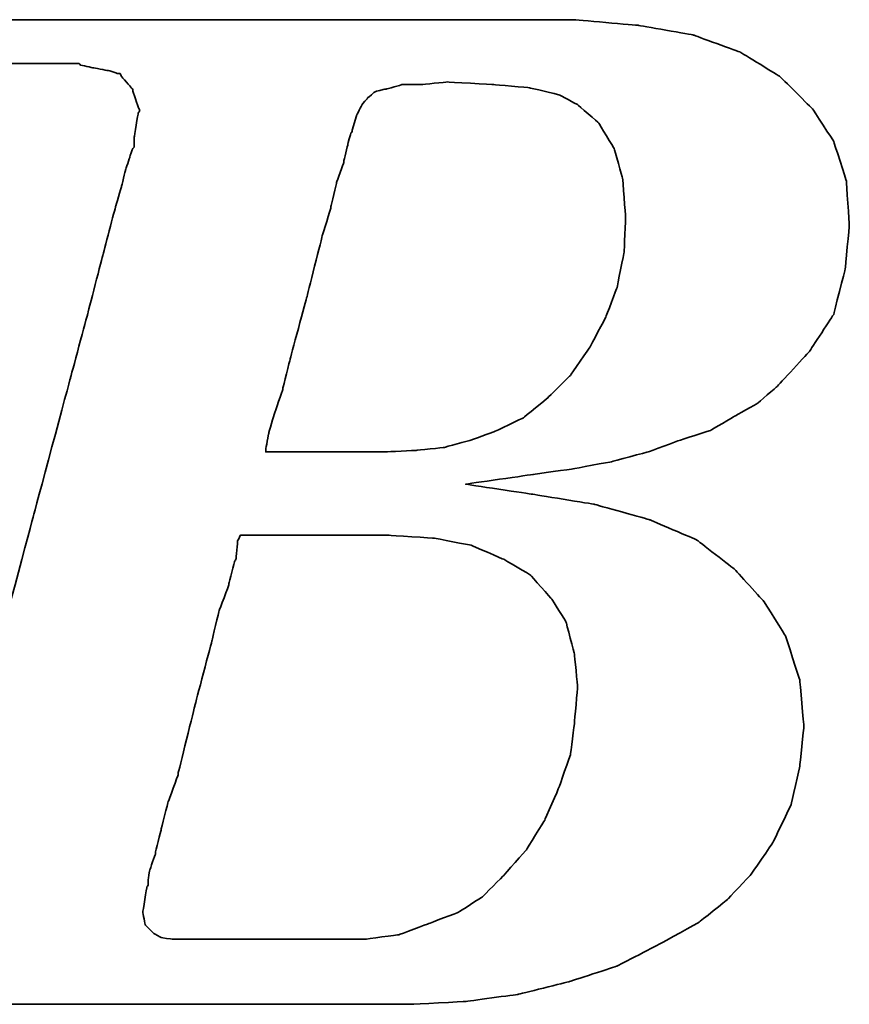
# Model space of a CAD drawing. Extents: x 564 to 765, y 41 to 158.
# Tile 22 of 40: x 722.41 to 724.23, y 107.48 to 109.64. Entities that reach past the tile are written whole.
import ezdxf

# ---------------------------------------------------------------- set-up
doc = ezdxf.new("R2010")
doc.units = 0
doc.header["$MEASUREMENT"] = 0
doc.layers.add('DIM', color=4, linetype='CONTINUOUS')
doc.layers.add('layer 1', color=7, linetype='CONTINUOUS')

# ---------------------------------------------------------------- blocks, each defined once
blk = doc.blocks.new('TBI MOTION logo(完整正式版)')
at = {"layer": 'layer 1', "color": 22, "lineweight": 35}
for points, knots in [([(-64.65375, -6.86375), (-64.65375, -6.86375), (-64.84375, -7.29625), (-64.84375, -7.29625), (-64.84375, -7.29625), (-64.84375, -7.29625), (-64.86875, -7.34375), (-64.86875, -7.34375), (-64.86875, -7.34375), (-64.86875, -7.34375), (-64.86875, -7.36875), (-64.86875, -7.36875), (-64.86875, -7.36875), (-64.86875, -7.36875), (-65.15375, -7.65375), (-65.15375, -7.65375), (-65.15375, -7.65375), (-65.15375, -7.65375), (-65.17875, -7.65375), (-65.17875, -7.65375), (-65.17875, -7.65375), (-65.17875, -7.65375), (-65.20375, -7.67875), (-65.20375, -7.67875), (-65.20375, -7.67875), (-65.20375, -7.67875), (-65.58875, -7.87125), (-65.58875, -7.87125), (-65.58875, -7.87125), (-65.58875, -7.87125), (-65.63375, -7.87125), (-65.63375, -7.87125), (-65.63375, -7.87125), (-65.63375, -7.87125), (-65.65875, -7.89375), (-65.65875, -7.89375), (-65.65875, -7.89375), (-65.65875, -7.89375), (-66.09375, -7.94375), (-66.09375, -7.94375), (-66.09375, -7.94375), (-66.09375, -7.94375), (-66.11375, -7.94375), (-66.11375, -7.94375), (-66.11375, -7.94375), (-66.11375, -7.94375), (-66.16375, -7.94375), (-66.16375, -7.94375), (-66.16375, -7.94375), (-66.16375, -7.94375), (-66.30875, -7.94375), (-66.30875, -7.94375), (-66.30875, -7.94375), (-66.30875, -7.94375), (-66.69375, -7.94375), (-66.69375, -7.94375), (-66.69375, -7.94375), (-66.69375, -7.94375), (-67.07375, -7.94375), (-67.07375, -7.94375), (-67.07375, -7.94375), (-67.07375, -7.94375), (-67.12375, -7.94375), (-67.12375, -7.94375), (-67.12375, -7.94375), (-67.12375, -7.94375), (-67.12375, -7.96625), (-67.12375, -7.96625), (-67.12375, -7.96625), (-67.12375, -7.96625), (-67.14875, -7.99125), (-67.14875, -7.99125), (-67.14875, -7.99125), (-67.14875, -7.99125), (-67.24375, -8.34875), (-67.24375, -8.34875), (-67.24375, -8.34875), (-67.24375, -8.34875), (-67.31375, -8.68625), (-67.31375, -8.68625), (-67.31375, -8.68625), (-67.31375, -8.68625), (-67.26875, -8.68625), (-67.26875, -8.68625), (-67.26875, -8.68625), (-67.26875, -8.68625), (-67.07375, -8.68625), (-67.07375, -8.68625), (-67.07375, -8.68625), (-67.07375, -8.68625), (-66.54875, -8.68625), (-66.54875, -8.68625), (-66.54875, -8.68625), (-66.54875, -8.68625), (-65.82625, -8.68625), (-65.82625, -8.68625), (-65.82625, -8.68625), (-65.82625, -8.68625), (-65.01375, -8.68625), (-65.01375, -8.68625), (-65.01375, -8.68625), (-65.01375, -8.68625), (-64.05375, -8.68625), (-64.05375, -8.68625), (-64.05375, -8.68625), (-64.05375, -8.68625), (-62.08375, -8.68625), (-62.08375, -8.68625), (-62.08375, -8.68625), (-62.08375, -8.68625), (-60.06875, -8.68625), (-60.06875, -8.68625), (-60.06875, -8.68625), (-60.06875, -8.68625), (-59.10875, -8.68625), (-59.10875, -8.68625), (-59.10875, -8.68625), (-59.10875, -8.68625), (-58.29375, -8.68625), (-58.29375, -8.68625), (-58.29375, -8.68625), (-58.29375, -8.68625), (-57.57375, -8.68625), (-57.57375, -8.68625), (-57.57375, -8.68625), (-57.57375, -8.68625), (-57.04875, -8.68625), (-57.04875, -8.68625), (-57.04875, -8.68625), (-57.04875, -8.68625), (-56.85375, -8.68625), (-56.85375, -8.68625), (-56.85375, -8.68625), (-56.85375, -8.68625), (-56.70875, -8.68625), (-56.70875, -8.68625), (-56.70875, -8.68625), (-56.70875, -8.68625), (-56.61375, -8.68625), (-56.61375, -8.68625), (-56.61375, -8.68625), (-56.61375, -8.68625), (-56.56875, -8.68625), (-56.56875, -8.68625), (-56.56875, -8.68625), (-56.56875, -8.68625), (-55.65375, -8.63875), (-55.65375, -8.63875), (-55.65375, -8.63875), (-55.65375, -8.63875), (-54.76875, -8.51875), (-54.76875, -8.51875), (-54.76875, -8.51875), (-54.76875, -8.51875), (-53.90375, -8.30375), (-53.90375, -8.30375), (-53.90375, -8.30375), (-53.90375, -8.30375), (-53.08875, -8.03875), (-53.08875, -8.03875), (-53.08875, -8.03875), (-53.08875, -8.03875), (-52.34375, -7.65375), (-52.34375, -7.65375), (-52.34375, -7.65375), (-52.34375, -7.65375), (-51.69875, -7.29625), (-51.69875, -7.29625), (-51.69875, -7.29625), (-51.69875, -7.29625), (-51.21875, -6.91125), (-51.21875, -6.91125), (-51.21875, -6.91125), (-51.21875, -6.91125), (-50.83375, -6.50375), (-50.83375, -6.50375), (-50.83375, -6.50375), (-50.83375, -6.50375), (-50.44875, -5.94875), (-50.44875, -5.94875), (-50.44875, -5.94875), (-50.44875, -5.94875), (-50.13875, -5.30375), (-50.13875, -5.30375), (-50.13875, -5.30375), (-50.13875, -5.30375), (-49.99375, -4.65375), (-49.99375, -4.65375), (-49.99375, -4.65375), (-49.99375, -4.65375), (-49.92375, -3.98375), (-49.92375, -3.98375), (-49.92375, -3.98375), (-49.92375, -3.98375), (-49.99375, -3.19374), (-49.99375, -3.19374), (-49.99375, -3.19374), (-49.99375, -3.19374), (-50.23374, -2.44874), (-50.23374, -2.44874), (-50.23374, -2.44874), (-50.23374, -2.44874), (-50.59375, -1.87374), (-50.59375, -1.87374), (-50.59375, -1.87374), (-50.59375, -1.87374), (-51.09875, -1.31874), (-51.09875, -1.31874), (-51.09875, -1.31874), (-51.09875, -1.31874), (-51.74375, -0.81875), (-51.74375, -0.81875), (-51.74375, -0.81875), (-51.74375, -0.81875), (-52.53875, -0.48125), (-52.53875, -0.48125), (-52.53875, -0.48125), (-52.53875, -0.48125), (-53.47375, -0.21875), (-53.47375, -0.21875), (-53.47375, -0.21875), (-53.47375, -0.21875), (-54.52875, -0.04874), (-54.52875, -0.04874), (-54.52875, -0.04874), (-54.52875, -0.04874), (-55.65375, 0.12125), (-55.65375, 0.12125), (-55.65375, 0.12125), (-55.65375, 0.12125), (-54.50375, 0.28624), (-54.50375, 0.28624), (-54.50375, 0.28624), (-54.50375, 0.28624), (-53.83375, 0.38124), (-53.83375, 0.38124), (-53.83375, 0.38124), (-53.83375, 0.38124), (-53.18375, 0.50125), (-53.18375, 0.50125), (-53.18375, 0.50125), (-53.18375, 0.50125), (-52.55875, 0.66874), (-52.55875, 0.66874), (-52.55875, 0.66874), (-52.55875, 0.66874), (-52.03375, 0.86124), (-52.03375, 0.86124), (-52.03375, 0.86124), (-52.03375, 0.86124), (-51.50374, 1.03124), (-51.50374, 1.03124), (-51.50374, 1.03124), (-51.50374, 1.03124), (-51.09875, 1.27125), (-51.09875, 1.27125), (-51.09875, 1.27125), (-51.09875, 1.27125), (-50.71375, 1.48624), (-50.71375, 1.48624), (-50.71375, 1.48624), (-50.71375, 1.48624), (-50.37625, 1.77625), (-50.37625, 1.77625), (-50.37625, 1.77625), (-50.37625, 1.77625), (-49.82375, 2.37625), (-49.82375, 2.37625), (-49.82375, 2.37625), (-49.82375, 2.37625), (-49.41875, 2.99625), (-49.41875, 2.99625), (-49.41875, 2.99625), (-49.41875, 2.99625), (-49.22375, 3.76625), (-49.22375, 3.76625), (-49.22375, 3.76625), (-49.22375, 3.76625), (-49.15375, 4.50874), (-49.15375, 4.50874), (-49.15375, 4.50874), (-49.15375, 4.50874), (-49.20375, 5.25125), (-49.20375, 5.25125), (-49.20375, 5.25125), (-49.20375, 5.25125), (-49.41875, 5.92625), (-49.41875, 5.92625), (-49.41875, 5.92625), (-49.41875, 5.92625), (-49.77875, 6.47625), (-49.77875, 6.47625), (-49.77875, 6.47625), (-49.77875, 6.47625), (-50.33125, 7.02624), (-50.33125, 7.02624), (-50.33125, 7.02624), (-50.33125, 7.02624), (-51.00125, 7.43625), (-51.00125, 7.43625), (-51.00125, 7.43625), (-51.00125, 7.43625), (-51.79375, 7.72625), (-51.79375, 7.72625), (-51.79375, 7.72625), (-51.79375, 7.72625), (-52.72875, 7.89124), (-52.72875, 7.89124), (-52.72875, 7.89124), (-52.72875, 7.89124), (-53.83375, 7.98625), (-53.83375, 7.98625), (-53.83375, 7.98625), (-53.83375, 7.98625), (-53.92875, 7.98625), (-53.92875, 7.98625), (-53.92875, 7.98625), (-53.92875, 7.98625), (-54.26375, 7.98625), (-54.26375, 7.98625), (-54.26375, 7.98625), (-54.26375, 7.98625), (-54.74375, 7.98625), (-54.74375, 7.98625), (-54.74375, 7.98625), (-54.74375, 7.98625), (-55.36875, 7.98625), (-55.36875, 7.98625), (-55.36875, 7.98625), (-55.36875, 7.98625), (-56.13375, 7.98625), (-56.13375, 7.98625), (-56.13375, 7.98625), (-56.13375, 7.98625), (-56.94875, 7.98625), (-56.94875, 7.98625), (-56.94875, 7.98625), (-56.94875, 7.98625), (-58.77625, 7.98625), (-58.77625, 7.98625), (-58.77625, 7.98625), (-58.77625, 7.98625), (-60.59875, 7.98625), (-60.59875, 7.98625), (-60.59875, 7.98625), (-60.59875, 7.98625), (-61.41375, 7.98625), (-61.41375, 7.98625), (-61.41375, 7.98625), (-61.41375, 7.98625), (-62.17875, 7.98625), (-62.17875, 7.98625), (-62.17875, 7.98625), (-62.17875, 7.98625), (-62.80375, 7.98625), (-62.80375, 7.98625), (-62.80375, 7.98625), (-62.80375, 7.98625), (-63.30625, 7.98625), (-63.30625, 7.98625), (-63.30625, 7.98625), (-63.30625, 7.98625), (-63.57375, 7.98625), (-63.57375, 7.98625), (-63.57375, 7.98625), (-63.57375, 7.98625), (-63.57375, 7.96375), (-63.57375, 7.96375), (-63.57375, 7.96375), (-63.57375, 7.96375), (-63.59875, 7.94125), (-63.59875, 7.94125), (-63.59875, 7.94125), (-63.59875, 7.94125), (-63.69375, 7.55625), (-63.69375, 7.55625), (-63.69375, 7.55625), (-63.69375, 7.55625), (-63.76375, 7.24624), (-63.76375, 7.24624), (-63.76375, 7.24624), (-63.76375, 7.24624), (-63.23875, 7.24624), (-63.23875, 7.24624), (-63.23875, 7.24624), (-63.23875, 7.24624), (-62.75875, 7.24624), (-62.75875, 7.24624), (-62.75875, 7.24624), (-62.75875, 7.24624), (-62.61125, 7.24624), (-62.61125, 7.24624), (-62.61125, 7.24624), (-62.61125, 7.24624), (-62.56625, 7.24624), (-62.56625, 7.24624), (-62.56625, 7.24624), (-62.56625, 7.24624), (-62.22875, 7.24624), (-62.22875, 7.24624), (-62.22875, 7.24624), (-62.22875, 7.24624), (-62.20375, 7.24624), (-62.20375, 7.24624), (-62.20375, 7.24624), (-62.20375, 7.24624), (-62.17875, 7.21875), (-62.17875, 7.21875), (-62.17875, 7.21875), (-62.17875, 7.21875), (-61.96375, 7.17125), (-61.96375, 7.17125), (-61.96375, 7.17125), (-61.96375, 7.17125), (-61.72375, 7.12624), (-61.72375, 7.12624), (-61.72375, 7.12624), (-61.72375, 7.12624), (-61.70375, 7.12624), (-61.70375, 7.12624), (-61.70375, 7.12624), (-61.70375, 7.12624), (-61.55875, 7.07624), (-61.55875, 7.07624), (-61.55875, 7.07624), (-61.55875, 7.07624), (-61.50875, 7.07624), (-61.50875, 7.07624), (-61.50875, 7.07624), (-61.50875, 7.07624), (-61.48375, 7.02624), (-61.48375, 7.02624), (-61.48375, 7.02624), (-61.48375, 7.02624), (-61.31875, 6.83375), (-61.31875, 6.83375), (-61.31875, 6.83375), (-61.31875, 6.83375), (-61.29375, 6.81125), (-61.29375, 6.81125), (-61.29375, 6.81125), (-61.29375, 6.81125), (-61.29375, 6.78625), (-61.29375, 6.78625), (-61.29375, 6.78625), (-61.29375, 6.78625), (-61.19875, 6.50124), (-61.19875, 6.50124), (-61.19875, 6.50124), (-61.19875, 6.50124), (-61.17375, 6.45124), (-61.17375, 6.45124), (-61.17375, 6.45124), (-61.17375, 6.45124), (-61.19875, 6.40625), (-61.19875, 6.40625), (-61.19875, 6.40625), (-61.19875, 6.40625), (-61.26875, 5.99624), (-61.26875, 5.99624), (-61.26875, 5.99624), (-61.26875, 5.99624), (-61.26875, 5.85125), (-61.26875, 5.85125), (-61.26875, 5.85125), (-61.26875, 5.85125), (-61.26875, 5.82625), (-61.26875, 5.82625), (-61.26875, 5.82625), (-61.26875, 5.82625), (-61.29375, 5.80625), (-61.29375, 5.80625), (-61.29375, 5.80625), (-61.29375, 5.80625), (-61.34125, 5.66125), (-61.34125, 5.66125), (-61.34125, 5.66125), (-61.34125, 5.66125), (-61.41375, 5.44625), (-61.41375, 5.44625), (-61.41375, 5.44625), (-61.41375, 5.44625), (-61.48375, 5.15625), (-61.48375, 5.15625), (-61.48375, 5.15625), (-61.48375, 5.15625), (-61.58375, 4.82124), (-61.58375, 4.82124), (-61.58375, 4.82124), (-61.58375, 4.82124), (-61.79875, 4.00375), (-61.79875, 4.00375), (-61.79875, 4.00375), (-61.79875, 4.00375), (-62.05875, 2.99625), (-62.05875, 2.99625), (-62.05875, 2.99625), (-62.05875, 2.99625), (-62.34875, 1.91625), (-62.34875, 1.91625), (-62.34875, 1.91625), (-62.34875, 1.91625), (-62.97375, -0.41124), (-62.97375, -0.41124), (-62.97375, -0.41124), (-62.97375, -0.41124), (-63.59875, -2.75875), (-63.59875, -2.75875), (-63.59875, -2.75875), (-63.59875, -2.75875), (-63.88375, -3.86374), (-63.88375, -3.86374), (-63.88375, -3.86374), (-63.88375, -3.86374), (-64.14875, -4.82374), (-64.14875, -4.82374), (-64.14875, -4.82374), (-64.14875, -4.82374), (-64.36375, -5.64125), (-64.36375, -5.64125), (-64.36375, -5.64125), (-64.36375, -5.64125), (-64.43625, -5.97625), (-64.43625, -5.97625), (-64.43625, -5.97625), (-64.43625, -5.97625), (-64.50875, -6.28625), (-64.50875, -6.28625), (-64.50875, -6.28625), (-64.50875, -6.28625), (-64.50875, -6.30875), (-64.50875, -6.30875), (-64.50875, -6.30875), (-64.50875, -6.30875), (-64.57875, -6.50375), (-64.57875, -6.50375), (-64.57875, -6.50375), (-64.57875, -6.50375), (-64.62875, -6.69625), (-64.62875, -6.69625), (-64.62875, -6.69625), (-64.62875, -6.69625), (-64.62875, -6.76875), (-64.62875, -6.76875), (-64.62875, -6.76875), (-64.62875, -6.76875), (-64.62875, -6.81375), (-64.62875, -6.81375), (-64.62875, -6.81375), (-64.62875, -6.81375), (-64.62875, -6.83875), (-64.62875, -6.83875), (-64.62875, -6.83875), (-64.62875, -6.83875), (-64.65375, -6.86375), (-64.65375, -6.86375)], [0, 0, 0, 0, 0.00719424, 0.00719424, 0.00719424, 0.00719425, 0.01438849, 0.01438849, 0.01438849, 0.0143885, 0.02158273, 0.02158273, 0.02158273, 0.02158274, 0.02877698, 0.02877698, 0.02877698, 0.02877699, 0.03597122, 0.03597122, 0.03597122, 0.03597123, 0.04316547, 0.04316547, 0.04316547, 0.04316548, 0.05035971, 0.05035971, 0.05035971, 0.05035972, 0.05755396, 0.05755396, 0.05755396, 0.05755397, 0.0647482, 0.0647482, 0.0647482, 0.06474821, 0.07194245, 0.07194245, 0.07194245, 0.07194246, 0.07913669, 0.07913669, 0.07913669, 0.0791367, 0.08633094, 0.08633094, 0.08633094, 0.08633095, 0.09352518, 0.09352518, 0.09352518, 0.09352519, 0.10071942, 0.10071942, 0.10071942, 0.10071943, 0.10791367, 0.10791367, 0.10791367, 0.10791368, 0.11510791, 0.11510791, 0.11510791, 0.11510792, 0.12230216, 0.12230216, 0.12230216, 0.12230217, 0.1294964, 0.1294964, 0.1294964, 0.12949641, 0.13669065, 0.13669065, 0.13669065, 0.13669066, 0.14388489, 0.14388489, 0.14388489, 0.1438849, 0.15107914, 0.15107914, 0.15107914, 0.15107915, 0.15827338, 0.15827338, 0.15827338, 0.15827339, 0.16546763, 0.16546763, 0.16546763, 0.16546764, 0.17266187, 0.17266187, 0.17266187, 0.17266188, 0.17985612, 0.17985612, 0.17985612, 0.17985613, 0.18705036, 0.18705036, 0.18705036, 0.18705037, 0.1942446, 0.1942446, 0.1942446, 0.19424461, 0.20143885, 0.20143885, 0.20143885, 0.20143886, 0.20863309, 0.20863309, 0.20863309, 0.2086331, 0.21582734, 0.21582734, 0.21582734, 0.21582735, 0.22302158, 0.22302158, 0.22302158, 0.22302159, 0.23021583, 0.23021583, 0.23021583, 0.23021584, 0.23741007, 0.23741007, 0.23741007, 0.23741008, 0.24460432, 0.24460432, 0.24460432, 0.24460433, 0.25179856, 0.25179856, 0.25179856, 0.25179857, 0.25899281, 0.25899281, 0.25899281, 0.25899282, 0.26618705, 0.26618705, 0.26618705, 0.26618706, 0.27338129, 0.27338129, 0.27338129, 0.2733813, 0.28057554, 0.28057554, 0.28057554, 0.28057555, 0.28776978, 0.28776978, 0.28776978, 0.28776979, 0.29496403, 0.29496403, 0.29496403, 0.29496404, 0.30215827, 0.30215827, 0.30215827, 0.30215828, 0.30935252, 0.30935252, 0.30935252, 0.30935253, 0.31654676, 0.31654676, 0.31654676, 0.31654677, 0.32374101, 0.32374101, 0.32374101, 0.32374102, 0.33093525, 0.33093525, 0.33093525, 0.33093526, 0.3381295, 0.3381295, 0.3381295, 0.33812951, 0.34532374, 0.34532374, 0.34532374, 0.34532375, 0.35251799, 0.35251799, 0.35251799, 0.352518, 0.35971223, 0.35971223, 0.35971223, 0.35971224, 0.36690647, 0.36690647, 0.36690647, 0.36690648, 0.37410072, 0.37410072, 0.37410072, 0.37410073, 0.38129496, 0.38129496, 0.38129496, 0.38129497, 0.38848921, 0.38848921, 0.38848921, 0.38848922, 0.39568345, 0.39568345, 0.39568345, 0.39568346, 0.4028777, 0.4028777, 0.4028777, 0.40287771, 0.41007194, 0.41007194, 0.41007194, 0.41007195, 0.41726619, 0.41726619, 0.41726619, 0.4172662, 0.42446043, 0.42446043, 0.42446043, 0.42446044, 0.43165468, 0.43165468, 0.43165468, 0.43165469, 0.43884892, 0.43884892, 0.43884892, 0.43884893, 0.44604317, 0.44604317, 0.44604317, 0.44604318, 0.45323741, 0.45323741, 0.45323741, 0.45323742, 0.46043165, 0.46043165, 0.46043165, 0.46043166, 0.4676259, 0.4676259, 0.4676259, 0.46762591, 0.47482014, 0.47482014, 0.47482014, 0.47482015, 0.48201439, 0.48201439, 0.48201439, 0.4820144, 0.48920863, 0.48920863, 0.48920863, 0.48920864, 0.49640288, 0.49640288, 0.49640288, 0.49640289, 0.50359712, 0.50359712, 0.50359712, 0.50359713, 0.51079137, 0.51079137, 0.51079137, 0.51079138, 0.51798561, 0.51798561, 0.51798561, 0.51798562, 0.52517986, 0.52517986, 0.52517986, 0.52517987, 0.5323741, 0.5323741, 0.5323741, 0.53237411, 0.53956835, 0.53956835, 0.53956835, 0.53956836, 0.54676259, 0.54676259, 0.54676259, 0.5467626, 0.55395683, 0.55395683, 0.55395683, 0.55395684, 0.56115108, 0.56115108, 0.56115108, 0.56115109, 0.56834532, 0.56834532, 0.56834532, 0.56834533, 0.57553957, 0.57553957, 0.57553957, 0.57553958, 0.58273381, 0.58273381, 0.58273381, 0.58273382, 0.58992806, 0.58992806, 0.58992806, 0.58992807, 0.5971223, 0.5971223, 0.5971223, 0.59712231, 0.60431655, 0.60431655, 0.60431655, 0.60431656, 0.61151079, 0.61151079, 0.61151079, 0.6115108, 0.61870504, 0.61870504, 0.61870504, 0.61870505, 0.62589928, 0.62589928, 0.62589928, 0.62589929, 0.63309353, 0.63309353, 0.63309353, 0.63309354, 0.64028777, 0.64028777, 0.64028777, 0.64028778, 0.64748201, 0.64748201, 0.64748201, 0.64748202, 0.65467626, 0.65467626, 0.65467626, 0.65467627, 0.6618705, 0.6618705, 0.6618705, 0.66187051, 0.66906475, 0.66906475, 0.66906475, 0.66906476, 0.67625899, 0.67625899, 0.67625899, 0.676259, 0.68345324, 0.68345324, 0.68345324, 0.68345325, 0.69064748, 0.69064748, 0.69064748, 0.69064749, 0.69784173, 0.69784173, 0.69784173, 0.69784174, 0.70503597, 0.70503597, 0.70503597, 0.70503598, 0.71223022, 0.71223022, 0.71223022, 0.71223023, 0.71942446, 0.71942446, 0.71942446, 0.71942447, 0.72661871, 0.72661871, 0.72661871, 0.72661872, 0.73381295, 0.73381295, 0.73381295, 0.73381296, 0.74100719, 0.74100719, 0.74100719, 0.7410072, 0.74820144, 0.74820144, 0.74820144, 0.74820145, 0.75539568, 0.75539568, 0.75539568, 0.75539569, 0.76258993, 0.76258993, 0.76258993, 0.76258994, 0.76978417, 0.76978417, 0.76978417, 0.76978418, 0.77697842, 0.77697842, 0.77697842, 0.77697843, 0.78417266, 0.78417266, 0.78417266, 0.78417267, 0.79136691, 0.79136691, 0.79136691, 0.79136692, 0.79856115, 0.79856115, 0.79856115, 0.79856116, 0.8057554, 0.8057554, 0.8057554, 0.80575541, 0.81294964, 0.81294964, 0.81294964, 0.81294965, 0.82014388, 0.82014388, 0.82014388, 0.82014389, 0.82733813, 0.82733813, 0.82733813, 0.82733814, 0.83453237, 0.83453237, 0.83453237, 0.83453238, 0.84172662, 0.84172662, 0.84172662, 0.84172663, 0.84892086, 0.84892086, 0.84892086, 0.84892087, 0.85611511, 0.85611511, 0.85611511, 0.85611512, 0.86330935, 0.86330935, 0.86330935, 0.86330936, 0.8705036, 0.8705036, 0.8705036, 0.87050361, 0.87769784, 0.87769784, 0.87769784, 0.87769785, 0.88489209, 0.88489209, 0.88489209, 0.8848921, 0.89208633, 0.89208633, 0.89208633, 0.89208634, 0.89928058, 0.89928058, 0.89928058, 0.89928059, 0.90647482, 0.90647482, 0.90647482, 0.90647483, 0.91366906, 0.91366906, 0.91366906, 0.91366907, 0.92086331, 0.92086331, 0.92086331, 0.92086332, 0.92805755, 0.92805755, 0.92805755, 0.92805756, 0.9352518, 0.9352518, 0.9352518, 0.93525181, 0.94244604, 0.94244604, 0.94244604, 0.94244605, 0.94964029, 0.94964029, 0.94964029, 0.9496403, 0.95683453, 0.95683453, 0.95683453, 0.95683454, 0.96402878, 0.96402878, 0.96402878, 0.96402879, 0.97122302, 0.97122302, 0.97122302, 0.97122303, 0.97841727, 0.97841727, 0.97841727, 0.97841728, 0.98561151, 0.98561151, 0.98561151, 0.98561152, 0.99280576, 0.99280576, 0.99280576, 0.99280577, 1, 1, 1, 1]), ([(-57.50375, 6.35625), (-57.50375, 6.35625), (-57.57375, 6.11625), (-57.57375, 6.11625), (-57.57375, 6.11625), (-57.57375, 6.11625), (-57.57375, 6.09125), (-57.57375, 6.09125), (-57.57375, 6.09125), (-57.57375, 6.09125), (-57.59875, 6.06625), (-57.59875, 6.06625), (-57.59875, 6.06625), (-57.59875, 6.06625), (-57.64875, 5.87625), (-57.64875, 5.87625), (-57.64875, 5.87625), (-57.64875, 5.87625), (-57.71875, 5.58875), (-57.71875, 5.58875), (-57.71875, 5.58875), (-57.71875, 5.58875), (-57.71875, 5.56625), (-57.71875, 5.56625), (-57.71875, 5.56625), (-57.71875, 5.56625), (-57.83875, 5.23125), (-57.83875, 5.23125), (-57.83875, 5.23125), (-57.83875, 5.23125), (-57.93625, 4.82124), (-57.93625, 4.82124), (-57.93625, 4.82124), (-57.93625, 4.82124), (-57.93625, 4.79624), (-57.93625, 4.79624), (-57.93625, 4.79624), (-57.93625, 4.79624), (-58.07875, 4.34125), (-58.07875, 4.34125), (-58.07875, 4.34125), (-58.07875, 4.34125), (-58.34375, 3.28625), (-58.34375, 3.28625), (-58.34375, 3.28625), (-58.34375, 3.28625), (-58.62875, 2.23124), (-58.62875, 2.23124), (-58.62875, 2.23124), (-58.62875, 2.23124), (-58.74875, 1.75125), (-58.74875, 1.75125), (-58.74875, 1.75125), (-58.74875, 1.75125), (-58.74875, 1.72625), (-58.74875, 1.72625), (-58.74875, 1.72625), (-58.74875, 1.72625), (-58.89375, 1.31625), (-58.89375, 1.31625), (-58.89375, 1.31625), (-58.89375, 1.31625), (-58.98875, 0.98124), (-58.98875, 0.98124), (-58.98875, 0.98124), (-58.98875, 0.98124), (-59.03875, 0.71625), (-59.03875, 0.71625), (-59.03875, 0.71625), (-59.03875, 0.71625), (-59.03875, 0.66874), (-59.03875, 0.66874), (-59.03875, 0.66874), (-59.03875, 0.66874), (-58.91875, 0.66874), (-58.91875, 0.66874), (-58.91875, 0.66874), (-58.91875, 0.66874), (-58.53375, 0.66874), (-58.53375, 0.66874), (-58.53375, 0.66874), (-58.53375, 0.66874), (-58.10375, 0.66874), (-58.10375, 0.66874), (-58.10375, 0.66874), (-58.10375, 0.66874), (-57.66875, 0.66874), (-57.66875, 0.66874), (-57.66875, 0.66874), (-57.66875, 0.66874), (-57.33375, 0.66874), (-57.33375, 0.66874), (-57.33375, 0.66874), (-57.33375, 0.66874), (-57.09375, 0.66874), (-57.09375, 0.66874), (-57.09375, 0.66874), (-57.09375, 0.66874), (-56.99875, 0.66874), (-56.99875, 0.66874), (-56.99875, 0.66874), (-56.99875, 0.66874), (-56.49375, 0.69374), (-56.49375, 0.69374), (-56.49375, 0.69374), (-56.49375, 0.69374), (-56.01375, 0.74374), (-56.01375, 0.74374), (-56.01375, 0.74374), (-56.01375, 0.74374), (-55.58375, 0.86124), (-55.58375, 0.86124), (-55.58375, 0.86124), (-55.58375, 0.86124), (-55.17375, 1.00624), (-55.17375, 1.00624), (-55.17375, 1.00624), (-55.17375, 1.00624), (-54.67375, 1.24625), (-54.67375, 1.24625), (-54.67375, 1.24625), (-54.67375, 1.24625), (-54.26375, 1.58124), (-54.26375, 1.58124), (-54.26375, 1.58124), (-54.26375, 1.58124), (-53.87875, 1.96374), (-53.87875, 1.96374), (-53.87875, 1.96374), (-53.87875, 1.96374), (-53.54375, 2.44625), (-53.54375, 2.44625), (-53.54375, 2.44625), (-53.54375, 2.44625), (-53.27875, 2.95125), (-53.27875, 2.95125), (-53.27875, 2.95125), (-53.27875, 2.95125), (-53.08875, 3.45124), (-53.08875, 3.45124), (-53.08875, 3.45124), (-53.08875, 3.45124), (-52.96875, 4.05124), (-52.96875, 4.05124), (-52.96875, 4.05124), (-52.96875, 4.05124), (-52.94375, 4.65125), (-52.94375, 4.65125), (-52.94375, 4.65125), (-52.94375, 4.65125), (-52.99375, 5.30125), (-52.99375, 5.30125), (-52.99375, 5.30125), (-52.99375, 5.30125), (-53.13875, 5.80625), (-53.13875, 5.80625), (-53.13875, 5.80625), (-53.13875, 5.80625), (-53.39875, 6.23625), (-53.39875, 6.23625), (-53.39875, 6.23625), (-53.39875, 6.23625), (-53.75875, 6.54875), (-53.75875, 6.54875), (-53.75875, 6.54875), (-53.75875, 6.54875), (-54.07375, 6.71625), (-54.07375, 6.71625), (-54.07375, 6.71625), (-54.07375, 6.71625), (-54.57375, 6.83375), (-54.57375, 6.83375), (-54.57375, 6.83375), (-54.57375, 6.83375), (-55.17375, 6.88625), (-55.17375, 6.88625), (-55.17375, 6.88625), (-55.17375, 6.88625), (-55.96875, 6.93125), (-55.96875, 6.93125), (-55.96875, 6.93125), (-55.96875, 6.93125), (-56.39875, 6.88625), (-56.39875, 6.88625), (-56.39875, 6.88625), (-56.39875, 6.88625), (-56.42125, 6.88625), (-56.42125, 6.88625), (-56.42125, 6.88625), (-56.42125, 6.88625), (-56.73375, 6.88625), (-56.73375, 6.88625), (-56.73375, 6.88625), (-56.73375, 6.88625), (-56.99875, 6.81125), (-56.99875, 6.81125), (-56.99875, 6.81125), (-56.99875, 6.81125), (-57.02375, 6.81125), (-57.02375, 6.81125), (-57.02375, 6.81125), (-57.02375, 6.81125), (-57.18875, 6.76625), (-57.18875, 6.76625), (-57.18875, 6.76625), (-57.18875, 6.76625), (-57.30875, 6.66625), (-57.30875, 6.66625), (-57.30875, 6.66625), (-57.30875, 6.66625), (-57.40875, 6.54875), (-57.40875, 6.54875), (-57.40875, 6.54875), (-57.40875, 6.54875), (-57.50375, 6.35625), (-57.50375, 6.35625)], [0, 0, 0, 0, 0.01851852, 0.01851852, 0.01851852, 0.01851853, 0.03703704, 0.03703704, 0.03703704, 0.03703705, 0.05555556, 0.05555556, 0.05555556, 0.05555557, 0.07407407, 0.07407407, 0.07407407, 0.07407408, 0.09259259, 0.09259259, 0.09259259, 0.0925926, 0.11111111, 0.11111111, 0.11111111, 0.11111112, 0.12962963, 0.12962963, 0.12962963, 0.12962964, 0.14814815, 0.14814815, 0.14814815, 0.14814816, 0.16666667, 0.16666667, 0.16666667, 0.16666668, 0.18518519, 0.18518519, 0.18518519, 0.1851852, 0.2037037, 0.2037037, 0.2037037, 0.20370371, 0.22222222, 0.22222222, 0.22222222, 0.22222223, 0.24074074, 0.24074074, 0.24074074, 0.24074075, 0.25925926, 0.25925926, 0.25925926, 0.25925927, 0.27777778, 0.27777778, 0.27777778, 0.27777779, 0.2962963, 0.2962963, 0.2962963, 0.29629631, 0.31481481, 0.31481481, 0.31481481, 0.31481482, 0.33333333, 0.33333333, 0.33333333, 0.33333334, 0.35185185, 0.35185185, 0.35185185, 0.35185186, 0.37037037, 0.37037037, 0.37037037, 0.37037038, 0.38888889, 0.38888889, 0.38888889, 0.3888889, 0.40740741, 0.40740741, 0.40740741, 0.40740742, 0.42592593, 0.42592593, 0.42592593, 0.42592594, 0.44444444, 0.44444444, 0.44444444, 0.44444445, 0.46296296, 0.46296296, 0.46296296, 0.46296297, 0.48148148, 0.48148148, 0.48148148, 0.48148149, 0.5, 0.5, 0.5, 0.50000001, 0.51851852, 0.51851852, 0.51851852, 0.51851853, 0.53703704, 0.53703704, 0.53703704, 0.53703705, 0.55555556, 0.55555556, 0.55555556, 0.55555557, 0.57407407, 0.57407407, 0.57407407, 0.57407408, 0.59259259, 0.59259259, 0.59259259, 0.5925926, 0.61111111, 0.61111111, 0.61111111, 0.61111112, 0.62962963, 0.62962963, 0.62962963, 0.62962964, 0.64814815, 0.64814815, 0.64814815, 0.64814816, 0.66666667, 0.66666667, 0.66666667, 0.66666668, 0.68518519, 0.68518519, 0.68518519, 0.6851852, 0.7037037, 0.7037037, 0.7037037, 0.70370371, 0.72222222, 0.72222222, 0.72222222, 0.72222223, 0.74074074, 0.74074074, 0.74074074, 0.74074075, 0.75925926, 0.75925926, 0.75925926, 0.75925927, 0.77777778, 0.77777778, 0.77777778, 0.77777779, 0.7962963, 0.7962963, 0.7962963, 0.79629631, 0.81481481, 0.81481481, 0.81481481, 0.81481482, 0.83333333, 0.83333333, 0.83333333, 0.83333334, 0.85185185, 0.85185185, 0.85185185, 0.85185186, 0.87037037, 0.87037037, 0.87037037, 0.87037038, 0.88888889, 0.88888889, 0.88888889, 0.8888889, 0.90740741, 0.90740741, 0.90740741, 0.90740742, 0.92592593, 0.92592593, 0.92592593, 0.92592594, 0.94444444, 0.94444444, 0.94444444, 0.94444445, 0.96296296, 0.96296296, 0.96296296, 0.96296297, 0.98148148, 0.98148148, 0.98148148, 0.98148149, 1, 1, 1, 1]), ([(-61.03125, -6.57375), (-61.03125, -6.57375), (-61.03125, -6.67125), (-61.03125, -6.67125), (-61.03125, -6.67125), (-61.03125, -6.67125), (-61.05375, -6.69625), (-61.05375, -6.69625), (-61.05375, -6.69625), (-61.05375, -6.69625), (-61.12375, -7.12875), (-61.12375, -7.12875), (-61.12375, -7.12875), (-61.12375, -7.12875), (-61.07875, -7.34375), (-61.07875, -7.34375), (-61.07875, -7.34375), (-61.07875, -7.34375), (-60.93375, -7.48875), (-60.93375, -7.48875), (-60.93375, -7.48875), (-60.93375, -7.48875), (-60.81375, -7.55625), (-60.81375, -7.55625), (-60.81375, -7.55625), (-60.81375, -7.55625), (-60.62375, -7.58375), (-60.62375, -7.58375), (-60.62375, -7.58375), (-60.62375, -7.58375), (-60.30875, -7.58375), (-60.30875, -7.58375), (-60.30875, -7.58375), (-60.30875, -7.58375), (-59.97375, -7.58375), (-59.97375, -7.58375), (-59.97375, -7.58375), (-59.97375, -7.58375), (-59.87875, -7.58375), (-59.87875, -7.58375), (-59.87875, -7.58375), (-59.87875, -7.58375), (-59.63625, -7.58375), (-59.63625, -7.58375), (-59.63625, -7.58375), (-59.63625, -7.58375), (-58.96875, -7.58375), (-58.96875, -7.58375), (-58.96875, -7.58375), (-58.96875, -7.58375), (-58.29375, -7.58375), (-58.29375, -7.58375), (-58.29375, -7.58375), (-58.29375, -7.58375), (-58.05375, -7.58375), (-58.05375, -7.58375), (-58.05375, -7.58375), (-58.05375, -7.58375), (-57.98375, -7.58375), (-57.98375, -7.58375), (-57.98375, -7.58375), (-57.98375, -7.58375), (-57.35875, -7.58375), (-57.35875, -7.58375), (-57.35875, -7.58375), (-57.35875, -7.58375), (-56.78375, -7.50875), (-56.78375, -7.50875), (-56.78375, -7.50875), (-56.78375, -7.50875), (-56.27875, -7.31875), (-56.27875, -7.31875), (-56.27875, -7.31875), (-56.27875, -7.31875), (-55.77375, -7.12875), (-55.77375, -7.12875), (-55.77375, -7.12875), (-55.77375, -7.12875), (-55.36875, -6.86375), (-55.36875, -6.86375), (-55.36875, -6.86375), (-55.36875, -6.86375), (-55.00875, -6.50375), (-55.00875, -6.50375), (-55.00875, -6.50375), (-55.00875, -6.50375), (-54.62375, -6.06875), (-54.62375, -6.06875), (-54.62375, -6.06875), (-54.62375, -6.06875), (-54.31375, -5.56875), (-54.31375, -5.56875), (-54.31375, -5.56875), (-54.31375, -5.56875), (-54.07375, -5.01625), (-54.07375, -5.01625), (-54.07375, -5.01625), (-54.07375, -5.01625), (-53.87875, -4.46374), (-53.87875, -4.46374), (-53.87875, -4.46374), (-53.87875, -4.46374), (-53.80875, -3.91375), (-53.80875, -3.91375), (-53.80875, -3.91375), (-53.80875, -3.91375), (-53.75875, -3.31375), (-53.75875, -3.31375), (-53.75875, -3.31375), (-53.75875, -3.31375), (-53.80875, -2.75875), (-53.80875, -2.75875), (-53.80875, -2.75875), (-53.80875, -2.75875), (-53.95375, -2.20875), (-53.95375, -2.20875), (-53.95375, -2.20875), (-53.95375, -2.20875), (-54.19375, -1.82625), (-54.19375, -1.82625), (-54.19375, -1.82625), (-54.19375, -1.82625), (-54.55375, -1.41875), (-54.55375, -1.41875), (-54.55375, -1.41875), (-54.55375, -1.41875), (-55.00875, -1.15125), (-55.00875, -1.15125), (-55.00875, -1.15125), (-55.00875, -1.15125), (-55.56125, -0.91375), (-55.56125, -0.91375), (-55.56125, -0.91375), (-55.56125, -0.91375), (-56.18125, -0.79375), (-56.18125, -0.79375), (-56.18125, -0.79375), (-56.18125, -0.79375), (-56.94875, -0.74374), (-56.94875, -0.74374), (-56.94875, -0.74374), (-56.94875, -0.74374), (-56.99875, -0.74374), (-56.99875, -0.74374), (-56.99875, -0.74374), (-56.99875, -0.74374), (-57.09375, -0.74374), (-57.09375, -0.74374), (-57.09375, -0.74374), (-57.09375, -0.74374), (-57.38375, -0.74374), (-57.38375, -0.74374), (-57.38375, -0.74374), (-57.38375, -0.74374), (-57.76875, -0.74374), (-57.76875, -0.74374), (-57.76875, -0.74374), (-57.76875, -0.74374), (-58.24625, -0.74374), (-58.24625, -0.74374), (-58.24625, -0.74374), (-58.24625, -0.74374), (-58.72875, -0.74374), (-58.72875, -0.74374), (-58.72875, -0.74374), (-58.72875, -0.74374), (-59.20875, -0.74374), (-59.20875, -0.74374), (-59.20875, -0.74374), (-59.20875, -0.74374), (-59.46875, -0.74374), (-59.46875, -0.74374), (-59.46875, -0.74374), (-59.46875, -0.74374), (-59.51625, -0.83875), (-59.51625, -0.83875), (-59.51625, -0.83875), (-59.51625, -0.83875), (-59.54375, -1.15125), (-59.54375, -1.15125), (-59.54375, -1.15125), (-59.54375, -1.15125), (-59.56375, -1.17874), (-59.56375, -1.17874), (-59.56375, -1.17874), (-59.56375, -1.17874), (-59.66375, -1.55875), (-59.66375, -1.55875), (-59.66375, -1.55875), (-59.66375, -1.55875), (-59.66375, -1.58375), (-59.66375, -1.58375), (-59.66375, -1.58375), (-59.66375, -1.58375), (-59.82875, -2.01874), (-59.82875, -2.01874), (-59.82875, -2.01874), (-59.82875, -2.01874), (-59.94875, -2.52125), (-59.94875, -2.52125), (-59.94875, -2.52125), (-59.94875, -2.52125), (-60.23875, -3.62375), (-60.23875, -3.62375), (-60.23875, -3.62375), (-60.23875, -3.62375), (-60.52375, -4.77624), (-60.52375, -4.77624), (-60.52375, -4.77624), (-60.52375, -4.77624), (-60.52375, -4.79874), (-60.52375, -4.79874), (-60.52375, -4.79874), (-60.52375, -4.79874), (-60.69125, -5.25375), (-60.69125, -5.25375), (-60.69125, -5.25375), (-60.69125, -5.25375), (-60.81375, -5.73625), (-60.81375, -5.73625), (-60.81375, -5.73625), (-60.81375, -5.73625), (-60.90875, -6.11875), (-60.90875, -6.11875), (-60.90875, -6.11875), (-60.90875, -6.11875), (-60.90875, -6.14375), (-60.90875, -6.14375), (-60.90875, -6.14375), (-60.90875, -6.14375), (-61.00375, -6.40875), (-61.00375, -6.40875), (-61.00375, -6.40875), (-61.00375, -6.40875), (-61.03125, -6.57375), (-61.03125, -6.57375)], [0, 0, 0, 0, 0.01694915, 0.01694915, 0.01694915, 0.01694916, 0.03389831, 0.03389831, 0.03389831, 0.03389832, 0.05084746, 0.05084746, 0.05084746, 0.05084747, 0.06779661, 0.06779661, 0.06779661, 0.06779662, 0.08474576, 0.08474576, 0.08474576, 0.08474577, 0.10169492, 0.10169492, 0.10169492, 0.10169493, 0.11864407, 0.11864407, 0.11864407, 0.11864408, 0.13559322, 0.13559322, 0.13559322, 0.13559323, 0.15254237, 0.15254237, 0.15254237, 0.15254238, 0.16949153, 0.16949153, 0.16949153, 0.16949154, 0.18644068, 0.18644068, 0.18644068, 0.18644069, 0.20338983, 0.20338983, 0.20338983, 0.20338984, 0.22033898, 0.22033898, 0.22033898, 0.22033899, 0.23728814, 0.23728814, 0.23728814, 0.23728815, 0.25423729, 0.25423729, 0.25423729, 0.2542373, 0.27118644, 0.27118644, 0.27118644, 0.27118645, 0.28813559, 0.28813559, 0.28813559, 0.2881356, 0.30508475, 0.30508475, 0.30508475, 0.30508476, 0.3220339, 0.3220339, 0.3220339, 0.32203391, 0.33898305, 0.33898305, 0.33898305, 0.33898306, 0.3559322, 0.3559322, 0.3559322, 0.35593221, 0.37288136, 0.37288136, 0.37288136, 0.37288137, 0.38983051, 0.38983051, 0.38983051, 0.38983052, 0.40677966, 0.40677966, 0.40677966, 0.40677967, 0.42372881, 0.42372881, 0.42372881, 0.42372882, 0.44067797, 0.44067797, 0.44067797, 0.44067798, 0.45762712, 0.45762712, 0.45762712, 0.45762713, 0.47457627, 0.47457627, 0.47457627, 0.47457628, 0.49152542, 0.49152542, 0.49152542, 0.49152543, 0.50847458, 0.50847458, 0.50847458, 0.50847459, 0.52542373, 0.52542373, 0.52542373, 0.52542374, 0.54237288, 0.54237288, 0.54237288, 0.54237289, 0.55932203, 0.55932203, 0.55932203, 0.55932204, 0.57627119, 0.57627119, 0.57627119, 0.5762712, 0.59322034, 0.59322034, 0.59322034, 0.59322035, 0.61016949, 0.61016949, 0.61016949, 0.6101695, 0.62711864, 0.62711864, 0.62711864, 0.62711865, 0.6440678, 0.6440678, 0.6440678, 0.64406781, 0.66101695, 0.66101695, 0.66101695, 0.66101696, 0.6779661, 0.6779661, 0.6779661, 0.67796611, 0.69491525, 0.69491525, 0.69491525, 0.69491526, 0.71186441, 0.71186441, 0.71186441, 0.71186442, 0.72881356, 0.72881356, 0.72881356, 0.72881357, 0.74576271, 0.74576271, 0.74576271, 0.74576272, 0.76271186, 0.76271186, 0.76271186, 0.76271187, 0.77966102, 0.77966102, 0.77966102, 0.77966103, 0.79661017, 0.79661017, 0.79661017, 0.79661018, 0.81355932, 0.81355932, 0.81355932, 0.81355933, 0.83050847, 0.83050847, 0.83050847, 0.83050848, 0.84745763, 0.84745763, 0.84745763, 0.84745764, 0.86440678, 0.86440678, 0.86440678, 0.86440679, 0.88135593, 0.88135593, 0.88135593, 0.88135594, 0.89830508, 0.89830508, 0.89830508, 0.89830509, 0.91525424, 0.91525424, 0.91525424, 0.91525425, 0.93220339, 0.93220339, 0.93220339, 0.9322034, 0.94915254, 0.94915254, 0.94915254, 0.94915255, 0.96610169, 0.96610169, 0.96610169, 0.9661017, 0.98305085, 0.98305085, 0.98305085, 0.98305086, 1, 1, 1, 1])]:
    blk.add_open_spline(points, degree=3, knots=knots, dxfattribs=at)

msp = doc.modelspace()

# ---------------------------------------------------------------- block references
at = {"layer": 'DIM', "xscale": 0.1295999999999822, "yscale": 0.1295999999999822, "zscale": 0.1295999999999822}
msp.add_blockref('TBI MOTION logo(完整正式版)', (730.6006, 108.60822), dxfattribs=at)

doc.saveas('drawing.dxf')
